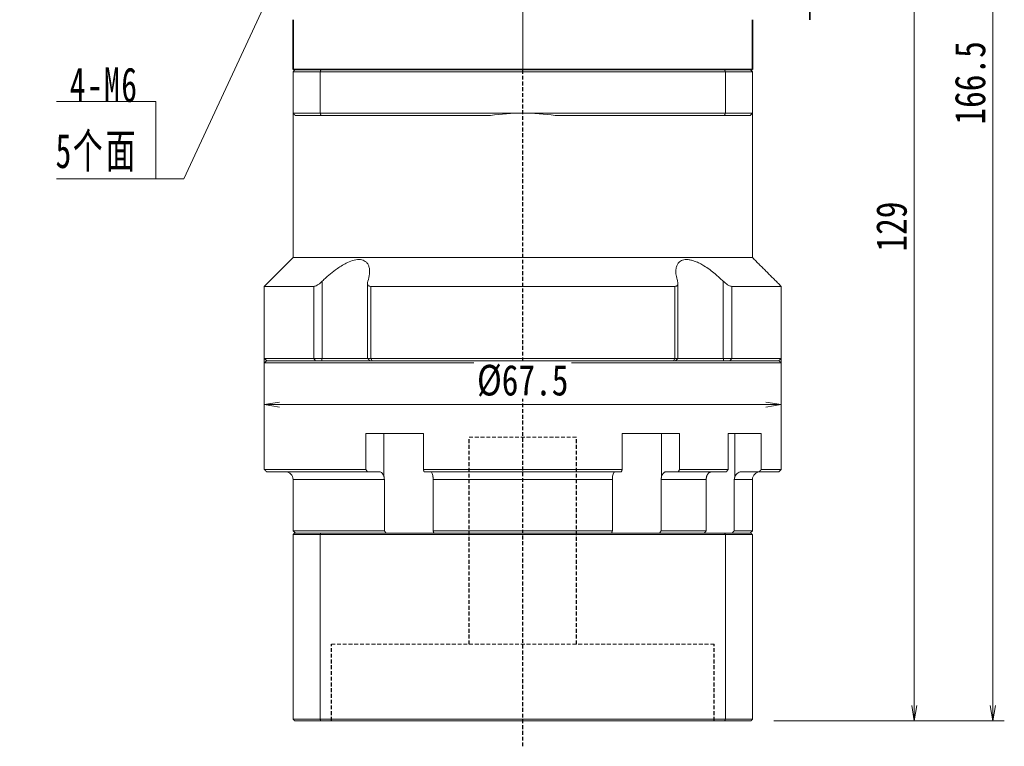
# Model space of a CAD drawing. Header units: millimetres. Extents: x -17 to 553, y -17 to 373.
# Tile 6 of 8: x 287 to 416, y 141 to 236. Entities that reach past the tile are written whole.
import ezdxf

# ---------------------------------------------------------------- set-up
doc = ezdxf.new("R2010")
doc.units = ezdxf.units.MM
doc.linetypes.add('DASHED', pattern=[0.75, 0.5, -0.25])
doc.linetypes.add('点画线', pattern=[18, 12, -2, 2, -2])
for name, color, linetype, lineweight in [('EB0_1', 7, 'Continuous', 35), ('中心线层', 1, '点画线', 18), ('尺寸线层', 3, 'Continuous', 18), ('粗实线层', 7, 'Continuous', 35)]:
    doc.layers.add(name, color=color, linetype=linetype, lineweight=lineweight)
doc.styles.add('宋体', font='SimSun.ttf', dxfattribs={"width": 0.8})
doc.styles.add('标准', font='txt', dxfattribs={"width": 0.667})
doc.dimstyles.new('A水平标注$0', dxfattribs={"dimtxt": 3.5, "dimasz": 2, "dimexe": 1.5, "dimexo": 3, "dimgap": 1.1, "dimtad": 1, "dimtoh": 1, "dimdec": 4, "dimdsep": 46, "dimtxsty": '宋体', "dimblk": 'OPEN', "dimcen": 3, "dimclrd": 3, "dimclre": 3, "dimclrt": 6, "dimadec": 0, "dimazin": 0, "dimtm": 1e-09, "dimtfac": 1, "dimtdec": 4, "dimtix": 1, "dimtmove": 0, "dimatfit": 3, "dimldrblk": 'OPEN', "dimfxl": 0, "dimlwd": 13, "dimlwe": 13, "dimarcsym": 0})

# ---------------------------------------------------------------- blocks, each defined once
blk = doc.blocks.new('*X6')
at = {"layer": '尺寸线层', "linetype": 'Continuous'}
blk.add_hatch(color=0, dxfattribs=at).paths.add_polyline_path([(15.81, 26.08), (14.42, 21.77), (13.4, 22.24)], flags=0)
at = {"layer": '尺寸线层', "color": 0, "linetype": 'Continuous'}
blk.add_line((15.81, 26.08), (3.67, 0), dxfattribs=at)
at = {"layer": '尺寸线层', "color": 0}
for p, q in [((0, 10.09), (-12.97, 10.09)), ((0, 0), (0, 10.09)), ((0, 0), (-12.97, 0)), ((3.67, 0), (0, 0))]:
    blk.add_line(p, q, dxfattribs=at)
at = {"layer": '尺寸线层', "color": 0, "insert": (-2.25, 0.9), "char_height": 4.5, "width": 19.9754, "attachment_point": 9, "line_spacing_factor": 1.15057, "style": '标准'}
blk.add_mtext('\\T1.1;4-M6\\P5个面', dxfattribs=at)
blk = doc.blocks.new('_Open')
at = {"color": 0, "linetype": 'ByBlock', "lineweight": -2}
for p, q in [((-1, 0.167), (0, 0)), ((-1, -0.167), (0, 0)), ((0, 0), (-1, 0))]:
    blk.add_line(p, q, dxfattribs=at)
blk = doc.blocks.new('*D39')
at = {"layer": 'Defpoints', "color": 0, "transparency": 16777216}
for p in [(393.42, 273.1), (382.72, 144.1), (404.05, 144.1)]:
    blk.add_point(p, dxfattribs=at)
at = {"layer": '尺寸线层', "color": 3, "lineweight": 13, "transparency": 16777216}
for p, q in [((396.42, 273.1), (405.55, 273.1)), ((404.05, 271.1), (404.05, 146.1)), ((385.72, 144.1), (405.55, 144.1))]:
    blk.add_line(p, q, dxfattribs=at)
at = {"layer": '尺寸线层', "color": 3, "lineweight": 13, "transparency": 16777216, "xscale": 2, "yscale": 2, "zscale": 2}
for p, rotation in [((404.05, 273.1), 90), ((404.05, 144.1), 270)]:
    blk.add_blockref('_Open', p, dxfattribs=dict(at, rotation=rotation))
at = {"layer": '尺寸线层', "color": 6, "transparency": 16777216, "insert": (401.1, 208.6), "char_height": 4, "attachment_point": 5, "rotation": 90, "style": '宋体', "bg_fill": 3, "box_fill_scale": 1.1, "bg_fill_color": 257, "bg_fill_transparency": 0}
blk.add_mtext('129', dxfattribs=at)
blk = doc.blocks.new('*D40')
at = {"layer": 'Defpoints', "color": 0, "transparency": 16777216}
for p in [(390.42, 310.6), (382.72, 144.1), (414.31, 144.1)]:
    blk.add_point(p, dxfattribs=at)
at = {"layer": '尺寸线层', "color": 3, "lineweight": 13, "transparency": 16777216}
for p, q in [((393.42, 310.6), (415.81, 310.6)), ((414.31, 308.6), (414.31, 146.1)), ((385.72, 144.1), (415.81, 144.1))]:
    blk.add_line(p, q, dxfattribs=at)
at = {"layer": '尺寸线层', "color": 3, "lineweight": 13, "transparency": 16777216, "xscale": 2, "yscale": 2, "zscale": 2}
for p, rotation in [((414.31, 310.6), 89.99999999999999), ((414.31, 144.1), 270)]:
    blk.add_blockref('_Open', p, dxfattribs=dict(at, rotation=rotation))
at = {"layer": '尺寸线层', "color": 6, "transparency": 16777216, "insert": (411.36, 227.35), "char_height": 4, "attachment_point": 5, "rotation": 90, "style": '宋体', "bg_fill": 3, "box_fill_scale": 1.1, "bg_fill_color": 257, "bg_fill_transparency": 0}
blk.add_mtext('166.5', dxfattribs=at)
blk = doc.blocks.new('*D43')
at = {"layer": 'Defpoints', "color": 0, "transparency": 16777216}
for p in [(319.17, 196.1), (386.67, 196.1), (319.17, 185.37)]:
    blk.add_point(p, dxfattribs=at)
at = {"layer": '尺寸线层', "color": 3, "lineweight": 13, "transparency": 16777216}
for p, q in [((319.17, 193.1), (319.17, 183.87)), ((386.67, 193.1), (386.67, 183.87)), ((384.67, 185.37), (321.17, 185.37))]:
    blk.add_line(p, q, dxfattribs=at)
at = {"layer": '尺寸线层', "color": 3, "lineweight": 13, "transparency": 16777216, "xscale": 2, "yscale": 2, "zscale": 2, "rotation": 180}
blk.add_blockref('_Open', (319.17, 185.37), dxfattribs=at)
at = {"layer": '尺寸线层', "color": 3, "lineweight": 13, "transparency": 16777216, "xscale": 2, "yscale": 2, "zscale": 2}
blk.add_blockref('_Open', (386.67, 185.37), dxfattribs=at)
at = {"layer": '尺寸线层', "color": 6, "transparency": 16777216, "insert": (352.92, 188.47), "char_height": 4, "attachment_point": 5, "style": '宋体', "bg_fill": 3, "box_fill_scale": 1.1, "bg_fill_color": 257, "bg_fill_transparency": 0}
blk.add_mtext('%%c67.5', dxfattribs=at)

msp = doc.modelspace()

# ---------------------------------------------------------------- linework, layer by layer
at = {"color": 7, "linetype": 'Continuous', "lineweight": 15}
for p, q in [((326.58092, 229.09859), (323.2248, 229.09859)), ((379.26868, 229.09859), (326.58092, 229.09859)), ((322.9248, 228.79859), (326.46728, 228.79859)), ((322.9248, 228.79859), (322.9248, 223.39859)), ((326.46728, 223.39859), (326.46728, 228.79859)), ((326.46728, 228.79859), (379.38231, 228.79859)), ((379.38231, 228.79859), (379.38231, 223.39859)), ((326.46728, 223.39859), (322.9248, 223.39859)), ((323.2248, 223.09859), (326.58092, 223.09859)), ((352.9248, 223.39859), (326.46728, 223.39859)), ((326.58092, 223.09859), (348.69278, 223.09859)), ((379.38231, 223.39859), (352.9248, 223.39859)), ((357.15682, 223.09859), (379.26868, 223.09859)), ((325.63292, 200.79859), (319.1748, 200.79859)), ((325.63292, 200.79859), (325.63292, 191.39859)), ((326.74322, 191.39859), (326.74322, 201.46803)), ((372.77967, 200.79859), (333.06992, 200.79859)), ((333.06992, 191.39859), (333.06992, 200.79859)), ((372.77967, 200.79859), (372.77967, 191.39859)), ((379.10638, 201.46803), (379.10638, 191.39859)), ((380.21667, 191.39859), (380.21667, 200.79859)), ((325.63292, 191.39859), (319.1748, 191.39859)), ((319.1748, 190.79859), (352.9248, 190.79859)), ((319.4748, 191.09859), (325.87552, 191.09859)), ((352.9248, 191.09859), (319.4748, 191.09859)), ((326.74322, 191.39859), (325.63292, 191.39859)), ((325.87552, 191.09859), (325.63292, 191.39859)), ((326.65273, 191.09859), (326.74322, 191.39859)), ((332.65822, 191.39859), (326.74322, 191.39859)), ((333.06992, 191.39859), (332.65822, 191.39859)), ((372.77967, 191.39859), (333.06992, 191.39859)), ((333.24641, 191.09859), (333.06992, 191.39859)), ((333.24641, 191.09859), (372.60318, 191.09859)), ((372.77967, 191.39859), (372.60318, 191.09859)), ((373.19138, 191.39859), (372.77967, 191.39859)), ((379.10638, 191.39859), (373.19138, 191.39859)), ((379.10638, 191.39859), (379.19687, 191.09859)), ((380.21667, 191.39859), (379.10638, 191.39859)), ((380.21667, 191.39859), (379.97408, 191.09859)), ((332.43801, 181.59859), (332.43801, 176.89859)), ((332.43801, 181.59859), (339.94072, 181.59859)), ((334.80213, 181.59859), (334.80213, 175.98197)), ((339.94072, 176.89859), (339.94072, 181.59859)), ((365.90887, 181.59859), (365.90887, 176.89859)), ((365.90887, 181.59859), (373.41159, 181.59859)), ((371.04746, 181.59859), (371.04746, 175.98197)), ((373.41159, 176.89859), (373.41159, 181.59859)), ((379.74557, 181.59859), (379.74557, 176.89859)), ((380.62115, 181.59859), (380.62115, 175.98197)), ((332.43801, 176.89859), (319.1748, 176.89859)), ((319.4748, 176.59859), (332.63105, 176.59859)), ((332.63105, 176.59859), (334.2077, 176.59859)), ((365.90887, 176.89859), (339.94072, 176.89859)), ((340.04344, 176.59859), (365.80616, 176.59859)), ((371.6419, 176.59859), (373.21855, 176.59859)), ((373.21855, 176.59859), (379.51551, 176.59859)), ((379.74557, 176.89859), (373.41159, 176.89859)), ((322.9248, 175.59859), (334.85194, 175.59859)), ((334.85194, 175.59859), (334.85194, 168.89859)), ((341.22409, 175.59859), (364.6255, 175.59859)), ((341.22409, 168.89859), (341.22409, 175.59859)), ((364.6255, 175.59859), (364.6255, 168.89859)), ((370.99766, 168.89859), (370.99766, 175.59859)), ((370.99766, 175.59859), (376.86998, 175.59859)), ((376.86998, 175.59859), (376.86998, 168.89859)), ((380.54895, 168.89859), (380.54895, 175.59859)), ((334.85194, 168.89859), (322.9248, 168.89859)), ((326.54299, 168.59859), (323.1248, 168.59859)), ((379.30661, 168.59859), (326.54299, 168.59859)), ((364.6255, 168.89859), (341.22409, 168.89859)), ((376.86998, 168.89859), (370.99766, 168.89859)), ((322.9248, 168.39859), (326.46728, 168.39859)), ((322.9248, 168.39859), (322.9248, 144.29859)), ((326.46728, 168.39859), (379.38231, 168.39859)), ((326.46728, 168.39859), (326.46728, 144.29859)), ((379.38231, 168.39859), (379.38231, 144.29859)), ((326.46728, 144.29859), (322.9248, 144.29859)), ((323.1248, 144.09859), (326.54299, 144.09859)), ((379.38231, 144.29859), (326.46728, 144.29859)), ((326.54299, 144.09859), (379.30661, 144.09859))]:
    msp.add_line(p, q, dxfattribs=at)
at = {"color": 1, "linetype": 'DASHED'}
msp.add_line((352.9248, 140.77366), (352.9248, 229.09859), dxfattribs=at)
at = {"color": 6, "linetype": 'DASHED', "lineweight": 15}
for p, q in [((345.9248, 181.09859), (359.9248, 181.09859)), ((327.9248, 154.09859), (377.9248, 154.09859))]:
    msp.add_line(p, q, dxfattribs=at)
at = {"color": 6, "linetype": 'DASHED'}
for p, q in [((345.9248, 154.09859), (345.9248, 181.09859)), ((359.9248, 154.09859), (359.9248, 181.09859)), ((327.9248, 144.09859), (327.9248, 154.09859)), ((377.9248, 144.09859), (377.9248, 154.09859))]:
    msp.add_line(p, q, dxfattribs=at)
at = {"color": 7, "linetype": 'Continuous', "lineweight": 15}
for centre, radius, start, end in [((352.9248, 193.39859), 30, 90, 98.1096145), ((352.9248, 193.39859), 30, 81.8903855, 90), ((321.9248, 175.59859), 1, 0, 90)]:
    msp.add_arc(centre, radius, start, end, dxfattribs=at)
for points in [[(322.9248, 228.79859), (323.2248, 229.09859)], [(326.46728, 228.79859), (326.58092, 229.09859)], [(379.38231, 228.79859), (379.26868, 229.09859)], [(322.9248, 204.54859), (322.9248, 223.39859)], [(322.9248, 223.39859), (323.2248, 223.09859)], [(326.46728, 223.39859), (326.58092, 223.09859)], [(379.26868, 223.09859), (379.38231, 223.39859)], [(319.1748, 200.79859), (322.9248, 204.54859)], [(319.1748, 191.39859), (319.1748, 200.79859)], [(332.65822, 191.39859), (332.65822, 201.20878)], [(373.19138, 201.20666), (373.19138, 191.39859)], [(319.4748, 191.09859), (319.1748, 191.39859)], [(319.1748, 190.79859), (319.4748, 191.09859)], [(319.1748, 176.89859), (319.1748, 190.79859)], [(332.95822, 191.09859), (332.65822, 191.39859)], [(373.19138, 191.39859), (372.89138, 191.09859)], [(319.4748, 176.59859), (319.1748, 176.89859)], [(332.63105, 176.59859), (332.43801, 176.89859)], [(339.94072, 176.89859), (340.04344, 176.59859)], [(365.80616, 176.59859), (365.90887, 176.89859)], [(373.41159, 176.89859), (373.21855, 176.59859)], [(379.51551, 176.59859), (379.74557, 176.89859)], [(322.9248, 168.89859), (322.9248, 175.59859)], [(334.80213, 175.98197), (334.85194, 175.59859)], [(341.22409, 175.59859), (341.19865, 175.98197)], [(364.65095, 175.98197), (364.6255, 175.59859)], [(370.99766, 175.59859), (371.04746, 175.98197)], [(376.92812, 175.98197), (376.86998, 175.59859)], [(380.54895, 175.59859), (380.62115, 175.98197)], [(323.2248, 168.59859), (322.9248, 168.89859)], [(322.9248, 168.39859), (323.1248, 168.59859)], [(326.46728, 168.39859), (326.54299, 168.59859)], [(335.05968, 168.59859), (334.85194, 168.89859)], [(341.22409, 168.89859), (341.30996, 168.59859)], [(364.53964, 168.59859), (364.6255, 168.89859)], [(370.99766, 168.89859), (370.78992, 168.59859)], [(376.65089, 168.59859), (376.86998, 168.89859)], [(379.38231, 168.39859), (379.30661, 168.59859)], [(380.54895, 168.89859), (380.25949, 168.59859)], [(323.1248, 144.09859), (322.9248, 144.29859)], [(326.54299, 144.09859), (326.46728, 144.29859)], [(379.30661, 144.09859), (379.38231, 144.29859)]]:
    msp.add_open_spline(points, degree=1, dxfattribs=at)
for points, knots in [([(332.7048, 201.46803), (332.79112, 201.79272), (332.93198, 202.32253), (332.93219, 202.9923), (332.83267, 203.45762), (332.63959, 203.81787), (332.32703, 204.13147), (331.7827, 204.33818), (330.95425, 204.26881), (330.12062, 203.96318), (329.37514, 203.5658), (328.62026, 203.07686), (327.80309, 202.44761), (327.15768, 201.87188), (326.81673, 201.53966), (326.74322, 201.46803)], [0, 0, 0, 0, 1.111823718, 1.814206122, 2.515660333, 3.044836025, 3.573294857, 4.429537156, 5.288250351, 6.104434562, 6.713373, 7.323286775, 8.207714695, 9.093503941, 9.336985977, 9.336985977, 9.336985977, 9.336985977]), ([(379.10638, 201.46803), (378.9376, 201.6306), (378.59871, 201.95705), (378.01218, 202.46656), (377.34516, 202.99055), (376.65861, 203.45429), (376.01396, 203.81684), (375.47125, 204.05983), (374.97348, 204.21943), (374.5386, 204.29897), (374.13792, 204.30396), (373.79753, 204.23453), (373.51688, 204.0999), (373.26392, 203.88597), (373.06106, 203.56767), (372.9224, 203.08163), (372.91125, 202.45066), (373.0195, 201.87524), (373.12276, 201.53966), (373.1448, 201.46803)], [0, 0, 0, 0, 0.553902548, 1.112192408, 1.806376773, 2.51506714, 3.037171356, 3.572009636, 3.995519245, 4.430649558, 4.854541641, 5.292182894, 5.696545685, 6.110001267, 6.710526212, 7.328053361, 8.20046253, 9.097057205, 9.340373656, 9.340373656, 9.340373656, 9.340373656]), ([(326.74322, 201.46803), (326.6193, 201.35405), (326.40617, 201.15801), (326.08324, 200.94722), (325.8222, 200.82247), (325.69557, 200.80649), (325.63292, 200.79859)], [0, 0, 0, 0, 0.461690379, 0.794104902, 1.059065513, 1.318521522, 1.318521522, 1.318521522, 1.318521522]), ([(333.06992, 200.79859), (333.00146, 200.80559), (332.86482, 200.81957), (332.72076, 200.93343), (332.63225, 201.14232), (332.67786, 201.3471), (332.7048, 201.46803)], [0, 0, 0, 0, 0.1713953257, 0.3420313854, 0.5797240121, 0.9225193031, 0.9225193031, 0.9225193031, 0.9225193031]), ([(373.1448, 201.46803), (373.17078, 201.35405), (373.21547, 201.15801), (373.13869, 200.94722), (372.99799, 200.82247), (372.85193, 200.80649), (372.77967, 200.79859)], [0, 0, 0, 0, 0.3230947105, 0.5557211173, 0.741142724, 0.9227121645, 0.9227121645, 0.9227121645, 0.9227121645]), ([(380.21667, 200.79859), (380.15793, 200.80559), (380.0407, 200.81957), (379.79106, 200.93343), (379.46181, 201.14232), (379.23834, 201.3471), (379.10638, 201.46803)], [0, 0, 0, 0, 0.244975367, 0.488865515, 0.828599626, 1.318556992, 1.318556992, 1.318556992, 1.318556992]), ([(334.2077, 176.59859), (334.23233, 176.59723), (334.32907, 176.59192), (334.49475, 176.51442), (334.67355, 176.3159), (334.76506, 176.1148), (334.79794, 175.99699), (334.80213, 175.98197)], [0, 0, 0, 0, 0.0898846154, 0.3530449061, 0.6161572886, 0.8790264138, 0.9174460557, 0.9174460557, 0.9174460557, 0.9174460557]), ([(341.19865, 175.98197), (341.18042, 176.08149), (341.14393, 176.2807), (341.05029, 176.48989), (340.95864, 176.58748), (340.90131, 176.59583), (340.88235, 176.59859)], [0, 0, 0, 0, 0.2094481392, 0.4192300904, 0.6292069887, 0.7329719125, 0.7329719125, 0.7329719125, 0.7329719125]), ([(364.96724, 176.59859), (364.95414, 176.59723), (364.90266, 176.59192), (364.8145, 176.51442), (364.71937, 176.3159), (364.67067, 176.1148), (364.65318, 175.99699), (364.65095, 175.98197)], [0, 0, 0, 0, 0.0718302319, 0.2821316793, 0.4923948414, 0.7024636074, 0.7331662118, 0.7331662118, 0.7331662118, 0.7331662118]), ([(371.04746, 175.98197), (371.06269, 176.03203), (371.09359, 176.1336), (371.15962, 176.26745), (371.23879, 176.3843), (371.329, 176.47795), (371.42887, 176.54692), (371.53389, 176.5905), (371.60624, 176.59592), (371.6419, 176.59859)], [0, 0, 0, 0, 0.129312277, 0.2623626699, 0.3919270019, 0.5252420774, 0.6549272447, 0.7883655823, 0.9180312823, 0.9180312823, 0.9180312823, 0.9180312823]), ([(377.63654, 176.59859), (377.60717, 176.59728), (377.53527, 176.59409), (377.42137, 176.56311), (377.30058, 176.50293), (377.18828, 176.41588), (377.08966, 176.3066), (377.00598, 176.17601), (376.9555, 176.06436), (376.93311, 175.997), (376.92812, 175.98197)], [0, 0, 0, 0, 0.098079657, 0.240108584, 0.386257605, 0.528258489, 0.674384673, 0.816253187, 0.962246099, 1.004168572, 1.004168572, 1.004168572, 1.004168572]), ([(380.62115, 175.98197), (380.67123, 176.08149), (380.77146, 176.2807), (381.02876, 176.48989), (381.28056, 176.58748), (381.43806, 176.59583), (381.49015, 176.59859)], [0, 0, 0, 0, 0.323097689, 0.646710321, 0.970623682, 1.130692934, 1.130692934, 1.130692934, 1.130692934])]:
    msp.add_open_spline(points, degree=3, knots=knots, dxfattribs=at)
at = {"layer": 'EB0_1'}
msp.add_line((382.9248, 229.09859), (322.9248, 229.09859), dxfattribs=at)
at = {"layer": '中心线层'}
msp.add_line((352.9248, 229.09859), (352.9248, 313.59859), dxfattribs=at)
at = {"layer": '粗实线层'}
for p, q in [((390.4248, 310.59859), (390.4248, 235.59859)), ((322.9248, 229.09859), (322.9248, 235.59859)), ((382.9248, 229.09859), (382.9248, 235.59859))]:
    msp.add_line(p, q, dxfattribs=at)

# ---------------------------------------------------------------- block references
at = {"layer": '尺寸线层'}
msp.add_blockref('*X6', (304.99562, 214.85232), dxfattribs=at)

# ---------------------------------------------------------------- next in the draw order: dimensions: what is measured, and where the dimension line sits
dim = msp.add_linear_dim(base=(404.05078, 144.09859), p1=(393.4248, 273.09859), p2=(382.7248, 144.09859), angle=270, dimstyle='A水平标注$0', override={"dimtxt": 4, "dimgap": 1}, dxfattribs=at)
dim.commit()
dim.dimension.update_dxf_attribs({"geometry": '*D39', "text_midpoint": (401.09547, 208.59859)})

# ---------------------------------------------------------------- next in the draw order: dimensions: what is measured, and where the dimension line sits
dim = msp.add_linear_dim(base=(414.31231, 144.09859), p1=(390.4248, 310.59859), p2=(382.7248, 144.09859), angle=270, dimstyle='A水平标注$0', override={"dimtxt": 4, "dimgap": 1}, dxfattribs=at)
dim.commit()
dim.dimension.update_dxf_attribs({"geometry": '*D40', "text_midpoint": (411.357, 227.34859)})

# ---------------------------------------------------------------- next in the draw order: linework, layer by layer
at = {"color": 7, "linetype": 'Continuous', "lineweight": 15}
for p, q in [((382.6248, 229.09859), (379.26868, 229.09859)), ((379.38231, 228.79859), (382.9248, 228.79859)), ((382.9248, 223.39859), (382.9248, 228.79859)), ((379.26868, 223.09859), (382.6248, 223.09859)), ((382.9248, 223.39859), (379.38231, 223.39859)), ((382.9248, 204.54859), (322.9248, 204.54859)), ((386.6748, 200.79859), (380.21667, 200.79859)), ((386.3748, 191.09859), (352.9248, 191.09859)), ((352.9248, 190.79859), (386.6748, 190.79859)), ((379.97408, 191.09859), (386.3748, 191.09859)), ((386.6748, 191.39859), (380.21667, 191.39859)), ((379.74557, 181.59859), (384.07727, 181.59859)), ((384.07727, 176.89859), (384.07727, 181.59859)), ((381.49015, 176.59859), (383.79506, 176.59859)), ((383.79506, 176.59859), (386.3748, 176.59859)), ((386.6748, 176.89859), (384.07727, 176.89859)), ((380.54895, 175.59859), (382.9248, 175.59859)), ((382.7248, 168.59859), (379.30661, 168.59859)), ((382.9248, 168.89859), (380.54895, 168.89859)), ((379.38231, 168.39859), (382.9248, 168.39859)), ((382.9248, 168.39859), (382.9248, 144.29859)), ((379.30661, 144.09859), (382.7248, 144.09859)), ((382.9248, 144.29859), (379.38231, 144.29859))]:
    msp.add_line(p, q, dxfattribs=at)
msp.add_arc((383.9248, 175.59859), 1, 90, 180, dxfattribs=at)
for points in [[(382.6248, 229.09859), (382.9248, 228.79859)], [(382.6248, 223.09859), (382.9248, 223.39859)], [(382.9248, 223.39859), (382.9248, 204.54859)], [(382.9248, 204.54859), (386.6748, 200.79859)], [(386.6748, 200.79859), (386.6748, 191.39859)], [(386.6748, 191.39859), (386.3748, 191.09859)], [(386.3748, 191.09859), (386.6748, 190.79859)], [(386.6748, 190.79859), (386.6748, 176.89859)], [(384.07727, 176.89859), (383.79506, 176.59859)], [(386.6748, 176.89859), (386.3748, 176.59859)], [(382.9248, 175.59859), (382.9248, 168.89859)], [(382.9248, 168.89859), (382.6248, 168.59859)], [(382.7248, 168.59859), (382.9248, 168.39859)], [(382.9248, 144.29859), (382.7248, 144.09859)]]:
    msp.add_open_spline(points, degree=1, dxfattribs=at)

# ---------------------------------------------------------------- next in the draw order: dimensions: what is measured, and where the dimension line sits
at = {"layer": '尺寸线层'}
dim = msp.add_linear_dim(base=(319.1748, 185.36679), p1=(386.6748, 196.09859), p2=(319.1748, 196.09859), text='%%c<>', dimstyle='A水平标注$0', override={"dimtxt": 4, "dimgap": 1, "dimblk": 'Open', "dimtfill": 1, "dimtfillclr": 256}, dxfattribs=at)
dim.commit()
dim.dimension.update_dxf_attribs({"geometry": '*D43', "text_midpoint": (352.9248, 188.46814)})

doc.saveas('drawing.dxf')
